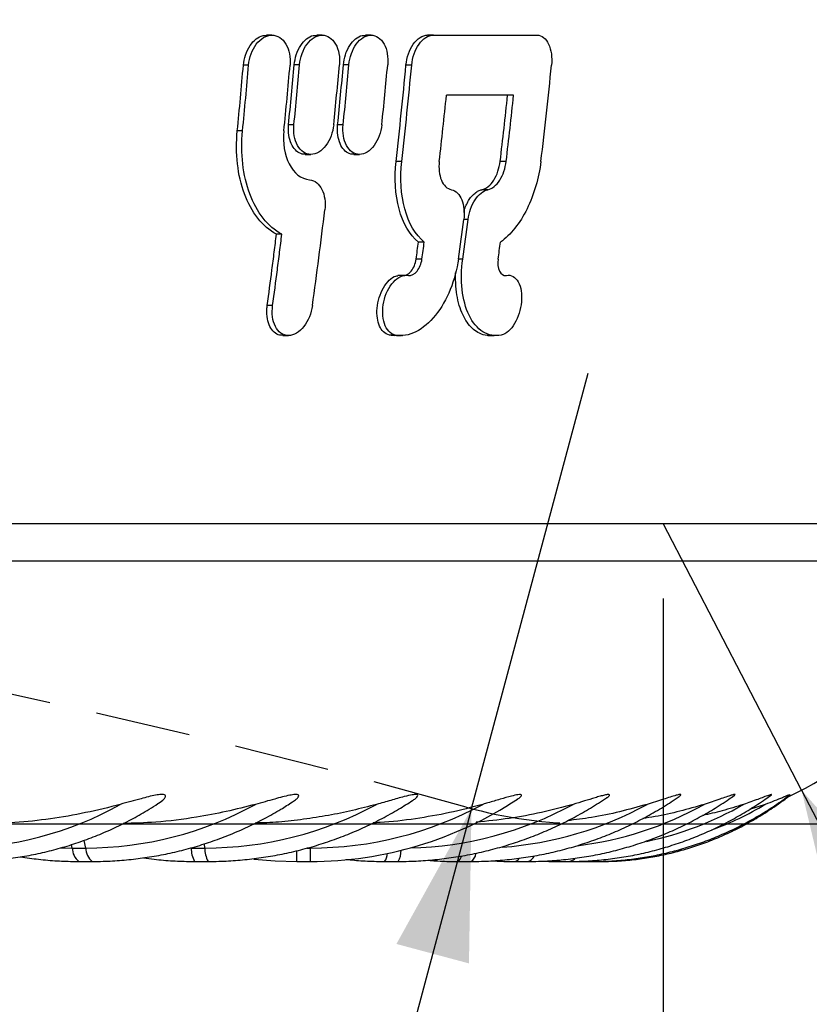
# Model space of a CAD drawing. Header units: millimetres. Extents: x 10 to 412, y 8 to 584.
# Tile 73 of 88: x 349 to 360, y 322 to 336. Entities that reach past the tile are written whole.
import ezdxf

# ---------------------------------------------------------------- set-up
doc = ezdxf.new("R2010")
doc.units = ezdxf.units.MM
doc.linetypes.add('HIDDEN', pattern=[1.905, 1.27, -0.635])
for name, color, linetype in [('DETAIL', 3, 'Continuous'), ('DIMENSIONS', 2, 'Continuous'), ('HIDDEN', 3, 'HIDDEN')]:
    doc.layers.add(name, color=color, linetype=linetype)
doc.layers.add('OUTLINE', color=7, linetype='Continuous', lineweight=25)
doc.styles.add('SLDTEXTSTYLE0', font='TXT', dxfattribs={"width": 0.75})
doc.dimstyles.new('SLDDIMSTYLE0', dxfattribs={"dimtxt": 3.5, "dimasz": 2, "dimexe": 0, "dimexo": 0.0625, "dimgap": 0.875, "dimtad": 1, "dimrnd": 1e-09, "dimzin": 12, "dimdsep": 46, "dimtxsty": 'SLDTEXTSTYLE0', "dimsah": 1, "dimcen": 0.09, "dimadec": 0, "dimazin": 3, "dimtfac": 1, "dimtmove": 0, "dimatfit": 0, "dimfxl": 0, "dimfrac": 2, "dimtolj": 1, "dimtzin": 12, "dimarcsym": 0})
doc.dimstyles.new('SLDDIMSTYLE10', dxfattribs={"dimtxt": 3.5, "dimasz": 2, "dimexe": 0, "dimexo": 0.0625, "dimgap": 0.875, "dimtad": 1, "dimrnd": 1e-09, "dimzin": 12, "dimdsep": 46, "dimtxsty": 'SLDTEXTSTYLE0', "dimsah": 1, "dimcen": 0.09, "dimadec": 0, "dimazin": 3, "dimtol": 1, "dimtp": 1.4, "dimtm": 1.4, "dimtfac": 1, "dimtofl": 0, "dimtmove": 0, "dimatfit": 3, "dimfxl": 0, "dimfrac": 2, "dimtolj": 1, "dimarcsym": 0})
doc.dimstyles.new('SLDDIMSTYLE2', dxfattribs={"dimtxt": 3.5, "dimasz": 2, "dimexe": 0, "dimexo": 0.0625, "dimgap": 0.875, "dimtad": 1, "dimrnd": 1e-09, "dimzin": 12, "dimdsep": 46, "dimtxsty": 'SLDTEXTSTYLE0', "dimsah": 1, "dimcen": 0, "dimadec": 0, "dimazin": 3, "dimtfac": 1, "dimtofl": 0, "dimtmove": 0, "dimatfit": 3, "dimfxl": 0, "dimfrac": 2, "dimtolj": 1, "dimtzin": 12, "dimarcsym": 0})
doc.dimstyles.new('SLDDIMSTYLE5', dxfattribs={"dimtxt": 3.5, "dimasz": 0.333333, "dimexe": 0, "dimexo": 0.0625, "dimgap": 0.875, "dimtad": 0, "dimtih": 1, "dimtoh": 1, "dimdec": 0, "dimrnd": 1e-09, "dimdsep": 46, "dimtxsty": 'SLDTEXTSTYLE0', "dimblk1": 'ORIGIN', "dimblk2": 'ORIGIN', "dimsah": 1, "dimcen": 0.09, "dimadec": 0, "dimazin": 2, "dimtfac": 1, "dimtdec": 0, "dimtofl": 0, "dimtmove": 0, "dimatfit": 3, "dimldrblk": 'ORIGIN', "dimfxl": 0, "dimfrac": 2, "dimtolj": 1, "dimtzin": 12, "dimarcsym": 0})
doc.dimstyles.new('SLDDIMSTYLE6', dxfattribs={"dimtxt": 3.5, "dimasz": 2, "dimexe": 0, "dimexo": 0.0625, "dimgap": 0.875, "dimtad": 0, "dimtih": 1, "dimtoh": 1, "dimrnd": 1e-09, "dimzin": 12, "dimdsep": 46, "dimtxsty": 'SLDTEXTSTYLE0', "dimsah": 1, "dimcen": 0.09, "dimadec": 0, "dimazin": 3, "dimtfac": 1, "dimtofl": 0, "dimtmove": 0, "dimatfit": 3, "dimfxl": 0, "dimfrac": 2, "dimtolj": 1, "dimtzin": 12, "dimarcsym": 0})
doc.dimstyles.new('SLDDIMSTYLE7', dxfattribs={"dimtxt": 3.5, "dimasz": 2, "dimexe": 0, "dimexo": 0.0625, "dimgap": 0.875, "dimtad": 1, "dimdec": 4, "dimzin": 12, "dimdsep": 46, "dimtxsty": 'SLDTEXTSTYLE0', "dimsah": 1, "dimcen": 0.09, "dimazin": 3, "dimtfac": 1, "dimtofl": 0, "dimtmove": 0, "dimatfit": 3, "dimfxl": 0, "dimfrac": 2, "dimtolj": 1, "dimtzin": 12, "dimarcsym": 0})
doc.dimstyles.new('SLDDIMSTYLE8', dxfattribs={"dimtxt": 3.5, "dimasz": 2, "dimexe": 0, "dimexo": 0.0625, "dimgap": 0.875, "dimtad": 1, "dimrnd": 1e-09, "dimzin": 12, "dimdsep": 46, "dimtxsty": 'SLDTEXTSTYLE0', "dimsah": 1, "dimcen": 0.09, "dimadec": 0, "dimazin": 3, "dimtfac": 1, "dimtofl": 0, "dimtmove": 0, "dimatfit": 3, "dimfxl": 0, "dimfrac": 2, "dimtolj": 1, "dimtzin": 12, "dimarcsym": 0})
doc.dimstyles.new('SLDDIMSTYLE9', dxfattribs={"dimtxt": 3.5, "dimasz": 2, "dimexe": 0, "dimexo": 0.0625, "dimgap": 0.875, "dimtad": 1, "dimrnd": 1e-09, "dimzin": 12, "dimdsep": 46, "dimtxsty": 'SLDTEXTSTYLE0', "dimsah": 1, "dimcen": 0, "dimadec": 0, "dimazin": 3, "dimtfac": 1, "dimtofl": 0, "dimtmove": 0, "dimatfit": 3, "dimfxl": 0, "dimfrac": 2, "dimtolj": 1, "dimtzin": 12, "dimarcsym": 0})

# ---------------------------------------------------------------- blocks, each defined once
blk = doc.blocks.new('_D')
at = {"layer": 'DIMENSIONS'}
for p, q in [((377.386, 328.805), (377.386, 332.805)), ((328.7, 328.805), (379.386, 328.805)), ((377.386, 324.805), (377.386, 328.805)), ((357.675, 324.805), (379.386, 324.805)), ((377.386, 324.805), (377.386, 304.777))]:
    blk.add_line(p, q, dxfattribs=at)
for points in [[(377.386, 328.805), (377.886, 330.805), (376.886, 330.805)], [(377.386, 324.805), (376.886, 322.805), (377.886, 322.805)]]:
    blk.add_solid(points, dxfattribs=at)
at = {"layer": 'DIMENSIONS', "char_height": 3.5, "attachment_point": 1, "rotation": 90, "style": 'SLDTEXTSTYLE0'}
for s, insert in [('Push', (372.874, 310.262)), ('4', (372.874, 306.364))]:
    blk.add_mtext(s, dxfattribs=dict(at, insert=insert))
blk = doc.blocks.new('_D_2')
at = {"layer": 'DIMENSIONS'}
for q in [(356.675, 330.805), (351.497, 311.479)]:
    blk.add_line((355.122, 325.01), q, dxfattribs=at)
blk.add_solid([(355.122, 325.01), (354.122, 323.207), (355.088, 322.948)], dxfattribs=at)
at = {"layer": 'DIMENSIONS', "char_height": 3.5, "attachment_point": 1, "rotation": 75, "style": 'SLDTEXTSTYLE0'}
for s, insert in [('6', (348.323, 316.906)), ('R', (347.59, 314.169))]:
    blk.add_mtext(s, dxfattribs=dict(at, insert=insert))
blk = doc.blocks.new('_Origin')
at = {"color": 0, "linetype": 'ByBlock', "lineweight": -2}
blk.add_line((0, 0), (-1, 0), dxfattribs=at)
blk.add_circle((0, 0), 0.5, dxfattribs=at)
blk = doc.blocks.new('_D_5')
at = {"layer": 'DIMENSIONS'}
blk.add_line((345.517, 324.805), (386.345, 324.805), dxfattribs=at)
blk.add_blockref('_Origin', (385.345, 324.805), dxfattribs=at)
at = {"layer": 'DIMENSIONS', "insert": (386.345, 326.539), "char_height": 3.5, "attachment_point": 1, "style": 'SLDTEXTSTYLE0'}
blk.add_mtext('0', dxfattribs=at)
blk = doc.blocks.new('_D_6')
at = {"layer": 'DIMENSIONS'}
for p, q in [((364.35, 340.805), (386.345, 340.805)), ((385.345, 324.805), (385.345, 340.805))]:
    blk.add_line(p, q, dxfattribs=at)
blk.add_solid([(385.345, 340.805), (384.845, 338.805), (385.845, 338.805)], dxfattribs=at)
at = {"layer": 'DIMENSIONS', "insert": (386.345, 342.539), "char_height": 3.5, "attachment_point": 1, "style": 'SLDTEXTSTYLE0'}
blk.add_mtext('16', dxfattribs=at)
blk = doc.blocks.new('_D_7')
at = {"layer": 'DIMENSIONS'}
for p, q in [((381.345, 346.417), (376.345, 346.305)), ((381.345, 346.417), (386.345, 346.417)), ((385.345, 340.805), (385.345, 346.417)), ((376.345, 346.305), (364.35, 346.305))]:
    blk.add_line(p, q, dxfattribs=at)
blk.add_solid([(385.345, 346.417), (384.845, 344.417), (385.845, 344.417)], dxfattribs=at)
at = {"layer": 'DIMENSIONS', "insert": (386.345, 348.151), "char_height": 3.5, "attachment_point": 1, "style": 'SLDTEXTSTYLE0'}
blk.add_mtext('21,5', dxfattribs=at)
blk = doc.blocks.new('_D_8')
at = {"layer": 'DIMENSIONS'}
for p, q in [((381.345, 352.029), (376.345, 348.127)), ((381.345, 352.029), (386.345, 352.029)), ((385.345, 346.417), (385.345, 352.029)), ((376.345, 348.127), (363.95, 348.127))]:
    blk.add_line(p, q, dxfattribs=at)
blk.add_solid([(385.345, 352.029), (384.845, 350.029), (385.845, 350.029)], dxfattribs=at)
at = {"layer": 'DIMENSIONS', "insert": (386.345, 353.762), "char_height": 3.5, "attachment_point": 1, "style": 'SLDTEXTSTYLE0'}
blk.add_mtext('23,32', dxfattribs=at)
blk = doc.blocks.new('_D_9')
at = {"layer": 'DIMENSIONS'}
for p, q in [((363.95, 453.705), (386.345, 453.705)), ((385.345, 352.029), (385.345, 453.705))]:
    blk.add_line(p, q, dxfattribs=at)
blk.add_solid([(385.345, 453.705), (384.845, 451.705), (385.845, 451.705)], dxfattribs=at)
at = {"layer": 'DIMENSIONS', "insert": (386.345, 455.439), "char_height": 3.5, "attachment_point": 1, "style": 'SLDTEXTSTYLE0'}
blk.add_mtext('128,9', dxfattribs=at)
blk = doc.blocks.new('_D_10')
at = {"layer": 'DIMENSIONS'}
for p, q in [((381.345, 459.617), (376.345, 456.205)), ((381.345, 459.617), (386.345, 459.617)), ((385.345, 453.705), (385.345, 459.617)), ((376.345, 456.205), (364.35, 456.205))]:
    blk.add_line(p, q, dxfattribs=at)
blk.add_solid([(385.345, 459.617), (384.845, 457.617), (385.845, 457.617)], dxfattribs=at)
at = {"layer": 'DIMENSIONS', "insert": (386.345, 461.351), "char_height": 3.5, "attachment_point": 1, "style": 'SLDTEXTSTYLE0'}
blk.add_mtext('131,4', dxfattribs=at)
blk = doc.blocks.new('_D_11')
at = {"layer": 'DIMENSIONS'}
for p, q in [((381.345, 464.929), (376.345, 461.105)), ((381.345, 464.929), (386.345, 464.929)), ((385.345, 459.617), (385.345, 464.929)), ((376.345, 461.105), (364.35, 461.105))]:
    blk.add_line(p, q, dxfattribs=at)
blk.add_solid([(385.345, 464.929), (384.845, 462.929), (385.845, 462.929)], dxfattribs=at)
at = {"layer": 'DIMENSIONS', "insert": (386.345, 466.662), "char_height": 3.5, "attachment_point": 1, "style": 'SLDTEXTSTYLE0'}
blk.add_mtext('136,3', dxfattribs=at)
blk = doc.blocks.new('_D_12')
at = {"layer": 'DIMENSIONS'}
for p, q in [((381.345, 470.541), (376.345, 465.805)), ((381.345, 470.541), (386.345, 470.541)), ((385.345, 464.929), (385.345, 470.541)), ((376.345, 465.805), (328.7, 465.805))]:
    blk.add_line(p, q, dxfattribs=at)
blk.add_solid([(385.345, 470.541), (384.845, 468.541), (385.845, 468.541)], dxfattribs=at)
at = {"layer": 'DIMENSIONS', "insert": (386.345, 472.274), "char_height": 3.5, "attachment_point": 1, "style": 'SLDTEXTSTYLE0'}
blk.add_mtext('141', dxfattribs=at)
blk = doc.blocks.new('_D_18')
at = {"layer": 'DIMENSIONS'}
for start, end in [(303.3621, 321.6576), (270, 303.3621)]:
    blk.add_arc((327.7, 518.246), 50.949, start, end, dxfattribs=at)
for points in [[(355.718, 475.693), (353.76, 475.049), (354.293, 474.203)], [(327.7, 467.297), (329.71, 466.836), (329.69, 467.836)]]:
    blk.add_solid(points, dxfattribs=at)
at = {"layer": 'DIMENSIONS', "insert": (355.173, 480.203), "char_height": 3.5, "attachment_point": 1, "rotation": 44.1083, "style": 'SLDTEXTSTYLE0'}
blk.add_mtext('33,36°', dxfattribs=at)
blk = doc.blocks.new('_D_33')
at = {"layer": 'DIMENSIONS'}
for q in [(357.675, 328.805), (364.082, 316.446)]:
    blk.add_line((359.516, 325.254), q, dxfattribs=at)
blk.add_solid([(359.516, 325.254), (359.993, 323.248), (360.881, 323.709)], dxfattribs=at)
at = {"layer": 'DIMENSIONS', "insert": (365.525, 323.299), "char_height": 3.5, "attachment_point": 1, "rotation": 297.4026, "style": 'SLDTEXTSTYLE0'}
blk.add_mtext('R4', dxfattribs=at)
blk = doc.blocks.new('_D_34')
at = {"layer": 'DIMENSIONS'}
for p, q in [((297.725, 327.805), (297.725, 305.606)), ((357.675, 327.805), (357.675, 305.606)), ((357.675, 307.606), (297.725, 307.606))]:
    blk.add_line(p, q, dxfattribs=at)
for points in [[(297.725, 307.606), (299.725, 307.106), (299.725, 308.106)], [(357.675, 307.606), (355.675, 308.106), (355.675, 307.106)]]:
    blk.add_solid(points, dxfattribs=at)
at = {"layer": 'DIMENSIONS', "char_height": 3.5, "attachment_point": 1, "style": 'SLDTEXTSTYLE0'}
for s, insert in [('%%c', (319.242, 312.118)), ('59,95', (324.521, 312.171))]:
    blk.add_mtext(s, dxfattribs=dict(at, insert=insert))
blk = doc.blocks.new('_D_40')
at = {"layer": 'DIMENSIONS'}
for p, q in [((292.05, 339.805), (292.05, 299.372)), ((363.35, 339.805), (363.35, 299.372)), ((363.35, 301.372), (292.05, 301.372))]:
    blk.add_line(p, q, dxfattribs=at)
for points in [[(292.05, 301.372), (294.05, 300.872), (294.05, 301.872)], [(363.35, 301.372), (361.35, 301.872), (361.35, 300.872)]]:
    blk.add_solid(points, dxfattribs=at)
at = {"layer": 'DIMENSIONS', "attachment_point": 1, "style": 'SLDTEXTSTYLE0'}
for s, insert, char_height in [('%%c', (315.741, 305.884), 3.5), ('71,3', (321.02, 305.937), 3.5), ('±1,40', (331.364, 304.926), 2.5)]:
    blk.add_mtext(s, dxfattribs=dict(at, insert=insert, char_height=char_height))

msp = doc.modelspace()

# ---------------------------------------------------------------- linework, layer by layer
at = {"layer": 'DETAIL'}
for p, q in [((352.15395, 334.90515), (352.08432, 334.90515)), ((352.83242, 334.90976), (352.76085, 334.90976)), ((353.48969, 334.90976), (353.41626, 334.90976)), ((354.32536, 334.90515), (354.24955, 334.90515)), ((352.75768, 334.11248), (352.68596, 334.11248)), ((353.413, 334.11248), (353.33941, 334.11248)), ((352.07363, 334.03068), (352.00383, 334.03068)), ((354.19313, 333.62477), (354.11704, 333.62477)), ((355.58363, 333.62478), (355.50354, 333.62478)), ((355.3386, 333.24714), (355.25898, 333.24714)), ((355.07627, 332.84963), (355.01841, 332.84963)), ((354.46235, 332.32479), (354.38466, 332.32479)), ((355.00526, 332.32479), (354.94758, 332.32479)), ((354.26003, 332.1067), (354.20339, 332.1067)), ((352.47397, 331.70516), (352.40164, 331.70516)), ((354.10589, 331.31235), (354.02849, 331.31235)), ((349.80636, 324.48392), (349.7964, 324.53047)), ((349.98518, 324.48392), (349.96331, 324.5861)), ((351.57155, 324.48392), (351.56543, 324.54093)), ((349.65523, 324.48635), (349.80636, 324.48392)), ((349.80636, 324.48392), (349.98518, 324.48392)), ((351.39066, 324.48392), (351.57155, 324.48392)), ((352.79466, 324.30517), (352.79466, 324.4444)), ((352.93138, 324.48392), (352.97624, 324.48392)), ((352.97624, 324.48392), (352.97624, 324.49569)), ((352.97624, 324.30517), (352.97624, 324.48392)), ((356.57546, 324.30517), (356.61149, 324.30973))]:
    msp.add_line(p, q, dxfattribs=at)
at = {"layer": 'DETAIL', "flags": 128}
for points in [[(354.93296, 324.30517), (354.95183, 324.31259), (354.97036, 324.33472), (354.98819, 324.37113), (354.98985, 324.37535)], [(356.2438, 324.30517), (356.28097, 324.31259), (356.29559, 324.31964)], [(356.74001, 324.30517), (356.78595, 324.31259), (356.79794, 324.317)]]:
    msp.add_lwpolyline(points, dxfattribs=at)
at = {"layer": 'DETAIL'}
for centre, radius, start, end in [((348.22513, 329.01727), 4.53335, 270.051639, 299.332685), ((349.98339, 329.17555), 4.69163, 270.021903, 298.822739), ((351.57112, 329.27247), 4.78855, 270.00517, 298.523305), ((352.97624, 329.30517), 4.82125, 270, 298.424379), ((354.18801, 329.27279), 4.78889, 271.41744, 298.522776), ((355.19652, 329.17804), 4.69429, 274.071159, 298.818511), ((355.99185, 329.03001), 4.54682, 276.760362, 299.306834), ((356.56551, 328.8361), 4.35465, 281.747001, 300.007221), ((356.89793, 328.63326), 4.15808, 290.036073, 300.894162), ((350.03697, 324.48603), 0.23061, 180.523074, 231.65262), ((350.21582, 324.48603), 0.23064, 180.525209, 231.646633), ((351.72629, 324.47163), 0.33585, 177.902132, 209.711379), ((351.90724, 324.47163), 0.33592, 177.904058, 209.707201), ((353.83478, 324.40592), 0.16366, 322.002719, 1.694114), ((353.89224, 324.45366), 0.29284, 329.529453, 359.966764), ((355.04907, 324.42115), 0.13185, 298.39762, 355.003008), ((355.68296, 324.39623), 0.09184, 277.477559, 324.420935), ((355.84046, 324.42771), 0.12612, 283.679625, 335.901731), ((356.40616, 324.43324), 0.12834, 273.687266, 314.082179)]:
    msp.add_arc(centre, radius, start, end, dxfattribs=at)
at = {"layer": 'HIDDEN'}
for centre, radius, start, end in [((327.70013, 227.85991), 100.94525, 74.2800963, 105.7199037), ((356.67533, 330.80517), 6, 254.280096, 270)]:
    msp.add_arc(centre, radius, start, end, dxfattribs=at)
at = {"layer": 'OUTLINE'}
for p, q in [((352.46545, 335.30516), (352.39385, 335.30516)), ((353.13403, 335.30514), (353.0605, 335.30514)), ((353.78482, 335.30514), (353.70941, 335.30514)), ((354.61408, 335.30514), (354.53762, 335.30514)), ((354.61408, 335.30514), (355.99476, 335.30514)), ((352.90926, 333.7171), (352.98323, 333.7171)), ((353.5543, 333.7171), (353.63016, 333.7171)), ((352.59687, 332.65454), (352.52481, 332.65454)), ((354.49276, 332.54992), (354.41514, 332.54992)), ((354.22164, 332.10609), (354.14177, 332.10609)), ((352.60922, 331.30517), (352.68422, 331.30517)), ((354.12461, 331.30579), (354.19, 331.30579)), ((354.19704, 331.30579), (354.20454, 331.30579)), ((355.34115, 331.30625), (355.42548, 331.30625)), ((293.70631, 328.30517), (361.69396, 328.30517)), ((359.03291, 325.06514), (358.82465, 324.99761)), ((349.89389, 324.30517), (350.07271, 324.30517)), ((351.43459, 324.30517), (351.61548, 324.30517)), ((352.79466, 324.30517), (352.97624, 324.30517)), ((353.96375, 324.30517), (354.14464, 324.30517)), ((354.93295, 324.30517), (355.11177, 324.30517)), ((355.6949, 324.30517), (355.87029, 324.30517)), ((356.24379, 324.30517), (356.41442, 324.30517)), ((356.57544, 324.30517), (356.74001, 324.30517)), ((356.74001, 324.30517), (356.84459, 324.30517))]:
    msp.add_line(p, q, dxfattribs=at)
at = {"layer": 'OUTLINE', "flags": 128}
msp.add_lwpolyline([(352.22392, 324.33784), (352.50762, 324.31342), (352.79466, 324.30517)], dxfattribs=at)
at = {"layer": 'OUTLINE'}
for centre, radius, start, end in [((283.81242, 340.7484), 68.5215, 354.3737883, 355.1080958), ((283.74619, 340.74766), 68.6568, 354.3855309, 355.1183784), ((285.77968, 340.74995), 67.18071, 354.2597993, 355.008892), ((286.30473, 340.75044), 66.71229, 354.2895497, 354.9773044), ((286.20521, 340.75345), 66.88299, 354.3015796, 354.9875665), ((288.04141, 340.7602), 65.58338, 354.1823479, 354.8820586), ((288.59009, 340.75646), 65.08929, 354.1413381, 354.8464055), ((288.48459, 340.76052), 65.26787, 354.1538482, 354.8569728), ((290.26819, 340.76114), 64.00561, 354.0375803, 354.7547045), ((291.50573, 340.75164), 63.01562, 353.5061298, 354.6765318), ((291.43643, 340.75297), 63.16023, 353.5198532, 354.6875494), ((297.30529, 340.76336), 59.17256, 353.0709656, 354.3182935), ((293.13339, 340.74912), 61.96987, 353.3984097, 354.2171666), ((296.01343, 340.75223), 59.91556, 353.1680247, 354.0152074), ((295.95906, 340.75317), 60.04917, 353.1823866, 354.027662), ((288.7664, 340.68228), 64.86114, 352.0444248, 353.1799332), ((294.66486, 340.73086), 60.86592, 352.0616226, 352.5601559), ((295.0476, 340.70403), 60.54033, 352.0442969, 352.5455302), ((292.873, 340.76709), 62.0883, 352.1851472, 352.3947921), ((293.13117, 340.72488), 61.90376, 352.2011326, 352.4113943), ((296.22678, 340.74672), 59.84469, 351.9099246, 352.1275711), ((357.67533, 328.80517), 4, 294.528994, 352.819244), ((352.97624, 329.30517), 5, 270, 303.454942)]:
    msp.add_arc(centre, radius, start, end, dxfattribs=at)
for points, knots in [([(352.08432, 334.90515), (352.09148, 334.95095), (352.10615, 335.04481), (352.16802, 335.16958), (352.25126, 335.25835), (352.33119, 335.30341), (352.37808, 335.3007), (352.39388, 335.29979)], [0, 0, 0, 0, 0.22408826, 0.45930738, 0.68069258, 0.89241041, 1, 1, 1, 1]), ([(352.15395, 334.90515), (352.1633, 335.00848), (352.19972, 335.11004), (352.31371, 335.25968), (352.39073, 335.305), (352.53778, 335.30531), (352.60681, 335.26066), (352.69566, 335.10991), (352.71433, 335.00853), (352.70565, 334.90515)], [0, 0, 0, 0, 0.25, 0.25, 0.5, 0.5, 0.75, 0.75, 1, 1, 1, 1]), ([(352.76085, 334.90976), (352.76795, 334.95502), (352.7825, 335.04781), (352.84262, 335.17115), (352.92313, 335.25889), (353.00024, 335.30343), (353.04535, 335.30076), (353.06054, 335.29985)], [0, 0, 0, 0, 0.22407652, 0.4593655, 0.68074164, 0.89246666, 1, 1, 1, 1]), ([(352.83242, 334.90976), (352.84188, 335.0119), (352.87739, 335.11229), (352.98777, 335.26021), (353.0621, 335.305), (353.2036, 335.3053), (353.26983, 335.26116), (353.35463, 335.11212), (353.37236, 335.01196), (353.36332, 334.90976)], [0, 0, 0, 0, 0.25, 0.25, 0.5, 0.5, 0.75, 0.75, 1, 1, 1, 1]), ([(353.41626, 334.90976), (353.42337, 334.95502), (353.43796, 335.04781), (353.49699, 335.17115), (353.57568, 335.25889), (353.65085, 335.30343), (353.69468, 335.30076), (353.70944, 335.29985)], [0, 0, 0, 0, 0.22407641, 0.459367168, 0.680742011, 0.892465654, 1, 1, 1, 1]), ([(353.48969, 334.90976), (353.49938, 335.0119), (353.53437, 335.11229), (353.64238, 335.26021), (353.71485, 335.305), (353.8524, 335.3053), (353.91657, 335.26116), (353.99829, 335.11212), (354.01504, 335.01196), (354.00577, 334.90976)], [0, 0, 0, 0, 0.25, 0.25, 0.5, 0.5, 0.75, 0.75, 1, 1, 1, 1]), ([(354.24955, 334.90515), (354.25968, 335.00832), (354.29407, 335.10962), (354.39989, 335.25957), (354.46982, 335.30449), (354.53762, 335.30514)], [0, 0, 0, 0, 0.5, 0.5, 1, 1, 1, 1]), ([(354.32536, 334.90515), (354.33549, 335.00847), (354.37005, 335.10989), (354.47614, 335.25971), (354.54619, 335.30449), (354.61408, 335.30514)], [0, 0, 0, 0, 0.5, 0.5, 1, 1, 1, 1]), ([(355.99476, 335.30514), (356.05741, 335.30437), (356.11369, 335.25978), (356.1837, 335.11064), (356.19702, 335.00848), (356.18715, 334.90516)], [0, 0, 0, 0, 0.5, 0.5, 1, 1, 1, 1]), ([(355.6823, 334.50516), (355.60683, 334.50516), (355.53084, 334.50516), (355.45434, 334.50516), (355.37785, 334.50515), (355.30084, 334.50515), (355.22333, 334.50515), (355.0799, 334.50515), (354.93474, 334.50515), (354.78789, 334.50514)], [0, 0, 0, 0, 0.00037078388, 0.00037078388, 0.00037078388, 0.00074156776, 0.00074156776, 0.00074156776, 0.00142767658, 0.00142767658, 0.00142767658, 0.00142767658]), ([(352.91065, 333.72239), (352.89633, 333.72135), (352.8537, 333.71827), (352.78986, 333.75765), (352.72849, 333.83303), (352.68968, 333.94147), (352.68039, 334.04031), (352.68488, 334.09855), (352.68596, 334.11248)], [0, 0, 0, 0, 0.10020116, 0.29813579, 0.49973686, 0.70999556, 0.93061017, 1, 1, 1, 1]), ([(353.287, 334.11249), (353.27614, 334.01069), (353.23973, 333.9107), (353.12834, 333.76253), (353.05379, 333.71727), (352.91243, 333.71694), (352.84684, 333.76159), (352.76414, 333.91084), (352.74763, 334.01062), (352.75768, 334.11249)], [0, 0, 0, 0, 0.25, 0.25, 0.5, 0.5, 0.75, 0.75, 1, 1, 1, 1]), ([(353.55573, 333.72239), (353.5418, 333.72135), (353.50034, 333.71827), (353.4385, 333.75765), (353.37924, 333.83303), (353.3421, 333.94147), (353.3336, 334.04031), (353.33829, 334.09855), (353.33941, 334.11248)], [0, 0, 0, 0, 0.10020126, 0.29813461, 0.49973736, 0.70999558, 0.93061051, 1, 1, 1, 1]), ([(353.92754, 334.11249), (353.91643, 334.01069), (353.8805, 333.9107), (353.77143, 333.76253), (353.69873, 333.71727), (353.56131, 333.71694), (353.49779, 333.76159), (353.4182, 333.91084), (353.40268, 334.01062), (353.413, 334.11249)], [0, 0, 0, 0, 0.25, 0.25, 0.5, 0.5, 0.75, 0.75, 1, 1, 1, 1]), ([(352.52481, 332.65454), (352.4313, 332.7052), (352.34889, 332.77706), (352.2047, 332.96002), (352.14442, 333.07055), (352.00774, 333.43821), (351.97481, 333.73278), (352.00383, 334.03067)], [0, 0, 0, 0, 0.25, 0.25, 0.5, 0.5, 1, 1, 1, 1]), ([(352.59687, 332.65454), (352.50322, 332.70512), (352.42059, 332.77685), (352.27592, 332.95962), (352.21538, 333.07005), (352.07796, 333.43763), (352.04464, 333.73246), (352.07363, 334.03067)], [0, 0, 0, 0, 0.25, 0.25, 0.5, 0.5, 1, 1, 1, 1]), ([(352.62352, 334.03067), (352.60787, 333.8691), (352.63172, 333.71126), (352.75583, 333.46831), (352.85412, 333.39015), (352.96637, 333.37913)], [0, 0, 0, 0, 0.5, 0.5, 1, 1, 1, 1]), ([(354.41514, 332.54992), (354.29734, 332.64713), (354.20839, 332.80322), (354.10553, 333.18137), (354.09173, 333.40188), (354.11704, 333.62477)], [0, 0, 0, 0, 0.5, 0.5, 1, 1, 1, 1]), ([(354.49276, 332.54992), (354.37473, 332.64698), (354.2854, 332.80287), (354.1819, 333.18097), (354.16785, 333.40167), (354.19313, 333.62477)], [0, 0, 0, 0, 0.5, 0.5, 1, 1, 1, 1]), ([(354.69237, 333.62477), (354.68229, 333.53371), (354.69142, 333.44493), (354.74965, 333.30478), (354.79721, 333.25821), (354.85402, 333.24714)], [0, 0, 0, 0, 0.5, 0.5, 1, 1, 1, 1]), ([(355.25898, 333.24714), (355.3168, 333.25859), (355.37399, 333.30512), (355.46258, 333.44464), (355.49241, 333.53394), (355.50354, 333.62478)], [0, 0, 0, 0, 0.5, 0.5, 1, 1, 1, 1]), ([(355.3386, 333.24714), (355.39648, 333.25857), (355.45375, 333.30496), (355.54257, 333.44443), (355.5725, 333.53382), (355.58363, 333.62478)], [0, 0, 0, 0, 0.5, 0.5, 1, 1, 1, 1]), ([(356.04567, 333.62478), (356.03191, 333.51287), (356.00949, 333.40387), (355.94771, 333.19155), (355.90763, 333.08735), (355.81428, 332.89848), (355.75963, 332.81081), (355.64033, 332.66079), (355.57631, 332.59844), (355.50747, 332.54992)], [0, 0, 0, 0, 0.25, 0.25, 0.5, 0.5, 0.75, 0.75, 1, 1, 1, 1]), ([(352.96637, 333.37913), (353.03502, 333.37185), (353.09454, 333.32427), (353.1673, 333.17612), (353.18011, 333.0786), (353.16858, 332.97991)], [0, 0, 0, 0, 0.5, 0.5, 1, 1, 1, 1]), ([(354.85402, 333.24714), (354.91365, 333.23514), (354.96334, 333.18616), (355.02216, 333.03928), (355.0306, 332.94517), (355.01837, 332.84963)], [0, 0, 0, 0, 0.5, 0.5, 1, 1, 1, 1]), ([(355.0202, 332.94627), (355.02327, 332.96088), (355.03145, 332.99983), (355.05773, 333.05718), (355.10075, 333.13518), (355.15509, 333.19602), (355.21334, 333.23433), (355.24377, 333.24287), (355.25898, 333.24714)], [0, 0, 0, 0, 0.09384401, 0.25038853, 0.4069142, 0.69591812, 0.84796519, 1, 1, 1, 1]), ([(355.07627, 332.84963), (355.08922, 332.9452), (355.12115, 333.03853), (355.21656, 333.18615), (355.27758, 333.23557), (355.3386, 333.24714)], [0, 0, 0, 0, 0.5, 0.5, 1, 1, 1, 1]), ([(352.40164, 331.70516), (352.4233, 331.86309), (352.44439, 332.02117), (352.46492, 332.17939), (352.47518, 332.25851), (352.4853, 332.33766), (352.49529, 332.41686), (352.50527, 332.49605), (352.51511, 332.57528), (352.52481, 332.65454)], [0, 0, 0, 0, 0.000482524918, 0.000482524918, 0.000482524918, 0.00072380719, 0.00072380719, 0.00072380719, 0.000965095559, 0.000965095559, 0.000965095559, 0.000965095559]), ([(352.47397, 331.70516), (352.49558, 331.86309), (352.51663, 332.02117), (352.53711, 332.17939), (352.54735, 332.25851), (352.55746, 332.33767), (352.56742, 332.41686), (352.57738, 332.49605), (352.5872, 332.57528), (352.59687, 332.65454)], [0, 0, 0, 0, 0.000482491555, 0.000482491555, 0.000482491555, 0.000723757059, 0.000723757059, 0.000723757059, 0.000965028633, 0.000965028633, 0.000965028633, 0.000965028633]), ([(354.94751, 332.32479), (354.92777, 332.18493), (354.89085, 332.04694), (354.78693, 331.79071), (354.7195, 331.67241), (354.56392, 331.47883), (354.47434, 331.40211), (354.29058, 331.31053), (354.19516, 331.2947), (354.10589, 331.31234)], [0, 0, 0, 0, 0.25, 0.25, 0.5, 0.5, 0.75, 0.75, 1, 1, 1, 1]), ([(354.20339, 332.1067), (354.24195, 332.09991), (354.28521, 332.12149), (354.35251, 332.20501), (354.37622, 332.26458), (354.38466, 332.32479)], [0, 0, 0, 0, 0.5, 0.5, 1, 1, 1, 1]), ([(354.2807, 332.1067), (354.31932, 332.09992), (354.36264, 332.12141), (354.43011, 332.20485), (354.45392, 332.26448), (354.46235, 332.32479)], [0, 0, 0, 0, 0.5, 0.5, 1, 1, 1, 1]), ([(355.51831, 331.31234), (355.43062, 331.29499), (355.34719, 331.31037), (355.19935, 331.40218), (355.13639, 331.47866), (355.0426, 331.67267), (355.01136, 331.79088), (354.98293, 332.04819), (354.9858, 332.185), (355.00526, 332.32479)], [0, 0, 0, 0, 0.25, 0.25, 0.5, 0.5, 0.75, 0.75, 1, 1, 1, 1]), ([(355.4759, 332.32479), (355.46781, 332.26452), (355.47359, 332.20497), (355.51385, 332.1215), (355.54837, 332.09917), (355.58621, 332.1067)], [0, 0, 0, 0, 0.5, 0.5, 1, 1, 1, 1]), ([(355.34419, 331.30843), (355.33928, 331.30814), (355.29853, 331.30572), (355.23143, 331.3316), (355.14712, 331.38408), (355.07599, 331.45937), (355.01584, 331.55569), (354.9665, 331.67302), (354.93151, 331.80926), (354.90936, 331.96566), (354.90974, 332.07917), (354.90994, 332.13877)], [0, 0, 0, 0, 0.01799895, 0.14955924, 0.26351239, 0.3774885, 0.4945396, 0.61162663, 0.736653, 0.86173561, 1, 1, 1, 1]), ([(354.02849, 331.31235), (354.00053, 331.32356), (353.94767, 331.34474), (353.89336, 331.42948), (353.863, 331.53788), (353.85957, 331.67036), (353.88686, 331.81272), (353.94439, 331.94634), (354.02325, 332.04498), (354.09402, 332.09857), (354.13246, 332.10013), (354.14201, 332.10051)], [0, 0, 0, 0, 0.12234041, 0.23123711, 0.34388949, 0.46468484, 0.59251162, 0.72130115, 0.8456891, 0.96169, 1, 1, 1, 1]), ([(354.10589, 331.31234), (354.04075, 331.32613), (353.98835, 331.38427), (353.93443, 331.54873), (353.93224, 331.65388), (353.9752, 331.8544), (354.02114, 331.95199), (354.14119, 332.08533), (354.21524, 332.11913), (354.2807, 332.1067)], [0, 0, 0, 0, 0.25, 0.25, 0.5, 0.5, 0.75, 0.75, 1, 1, 1, 1]), ([(355.58621, 332.1067), (355.65037, 332.11887), (355.70885, 332.08557), (355.78136, 331.95226), (355.79555, 331.85462), (355.77729, 331.65352), (355.74513, 331.54911), (355.64764, 331.38407), (355.58258, 331.32589), (355.51831, 331.31234)], [0, 0, 0, 0, 0.25, 0.25, 0.5, 0.5, 0.75, 0.75, 1, 1, 1, 1]), ([(352.61102, 331.31034), (352.59583, 331.30946), (352.55288, 331.307), (352.49109, 331.34697), (352.43376, 331.42195), (352.39916, 331.53006), (352.39328, 331.63018), (352.39996, 331.69005), (352.40164, 331.70516)], [0, 0, 0, 0, 0.10499999, 0.29685494, 0.49376164, 0.70244936, 0.9249234, 1, 1, 1, 1]), ([(353.0033, 331.70516), (352.98857, 331.6032), (352.94904, 331.50296), (352.83225, 331.35227), (352.75546, 331.30539), (352.6126, 331.30495), (352.54839, 331.35136), (352.47228, 331.50282), (352.46035, 331.60313), (352.47397, 331.70516)], [0, 0, 0, 0, 0.25, 0.25, 0.5, 0.5, 0.75, 0.75, 1, 1, 1, 1]), ([(354.12678, 331.30697), (354.12326, 331.30641), (354.08965, 331.30103), (354.05738, 331.307), (354.02849, 331.31235)], [0, 0, 0, 0, 0.10468437, 1, 1, 1, 1]), ([(350.94762, 325.0746), (350.95034, 325.07617), (350.98385, 325.09543), (351.02205, 325.12836), (351.04875, 325.16526), (351.04595, 325.18597), (351.02406, 325.19601), (350.98117, 325.19755), (350.91189, 325.18763), (350.82114, 325.16707), (350.70991, 325.13797), (350.58435, 325.10312), (350.49216, 325.07783), (350.44593, 325.06514)], [0, 0, 0, 0, 0.01351397, 0.16634461, 0.2550978, 0.31935188, 0.3740431, 0.42866668, 0.5130665, 0.6141793, 0.71813916, 0.85862271, 1, 1, 1, 1]), ([(352.73726, 325.0963), (352.73795, 325.09671), (352.75794, 325.10856), (352.78711, 325.1314), (352.81881, 325.16284), (352.82492, 325.18577), (352.8048, 325.19632), (352.76504, 325.19731), (352.69696, 325.18648), (352.60476, 325.16438), (352.45295, 325.12323), (352.33127, 325.0892), (352.24523, 325.06514)], [0, 0, 0, 0, 0.003600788, 0.104838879, 0.191657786, 0.279444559, 0.337807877, 0.396070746, 0.488361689, 0.601825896, 0.718451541, 1, 1, 1, 1]), ([(354.33705, 325.11674), (354.33924, 325.11808), (354.35802, 325.1295), (354.38335, 325.14959), (354.40703, 325.17486), (354.40762, 325.19223), (354.38113, 325.19838), (354.32164, 325.19181), (354.20824, 325.16467), (354.04704, 325.11839), (353.92129, 325.08302), (353.85773, 325.06514)], [0, 0, 0, 0, 0.01223294, 0.10463261, 0.18259566, 0.26135771, 0.33042872, 0.41195179, 0.5560583, 0.77562263, 1, 1, 1, 1]), ([(355.73184, 325.1348), (355.7399, 325.13954), (355.76367, 325.15353), (355.78446, 325.17333), (355.79291, 325.19068), (355.77725, 325.1981), (355.73144, 325.19415), (355.63892, 325.17208), (355.50288, 325.1325), (355.37291, 325.09405), (355.29434, 325.07173), (355.27115, 325.06514)], [0, 0, 0, 0, 0.04563478, 0.13461104, 0.20655807, 0.27891266, 0.3598721, 0.4950972, 0.70080886, 0.91169227, 1, 1, 1, 1]), ([(356.41442, 324.30517), (356.46074, 324.3056), (356.58693, 324.30677), (356.79277, 324.31905), (357.03111, 324.34535), (357.26787, 324.38447), (357.50244, 324.43603), (357.73423, 324.50003), (357.96267, 324.57624), (358.18718, 324.66449), (358.40717, 324.76458), (358.62214, 324.87621), (358.83139, 324.9993), (358.99317, 325.10528), (359.08439, 325.17106), (359.10972, 325.18933)], [0, 0, 0, 0, 0.048429, 0.13191307, 0.21540053, 0.29889327, 0.38239748, 0.46592196, 0.54947155, 0.63305324, 0.71667182, 0.80033377, 0.88404052, 0.96779504, 1, 1, 1, 1]), ([(356.92064, 325.1531), (356.92367, 325.15496), (356.94363, 325.16721), (356.96056, 325.18363), (356.96072, 325.19569), (356.93898, 325.19772), (356.89469, 325.18926), (356.83412, 325.17304), (356.74566, 325.14694), (356.62589, 325.10981), (356.52531, 325.08009), (356.47474, 325.06514)], [0, 0, 0, 0, 0.01943751, 0.12838031, 0.19846641, 0.26850445, 0.37343185, 0.47494048, 0.57869678, 0.78819081, 1, 1, 1, 1]), ([(356.74001, 324.30517), (356.78529, 324.3056), (356.9081, 324.30679), (357.10822, 324.31912), (357.33959, 324.34548), (357.5694, 324.38462), (357.79708, 324.43625), (358.02207, 324.50024), (358.24378, 324.57651), (358.46169, 324.66477), (358.67522, 324.76492), (358.88389, 324.87658), (359.087, 324.99975), (359.2463, 325.10727), (359.33688, 325.17487), (359.3636, 325.19481)], [0, 0, 0, 0, 0.04855234, 0.1316939, 0.21483889, 0.29799365, 0.38117336, 0.4643877, 0.54765213, 0.63097121, 0.71436111, 0.79782514, 0.88136764, 0.96499918, 1, 1, 1, 1]), ([(356.84459, 324.30517), (356.88863, 324.30561), (357.00742, 324.30679), (357.20072, 324.31923), (357.42373, 324.34564), (357.64523, 324.38483), (357.86464, 324.43651), (358.08145, 324.50056), (358.2951, 324.57685), (358.50509, 324.66519), (358.71088, 324.76538), (358.912, 324.87711), (359.10769, 325.00051), (359.25581, 325.10388), (359.33758, 325.16744), (359.35789, 325.18323)], [0, 0, 0, 0, 0.0492545, 0.13285224, 0.21645215, 0.3000719, 0.38373591, 0.46746358, 0.55127694, 0.63519015, 0.71921849, 0.8033767, 0.88766721, 0.97209857, 1, 1, 1, 1]), ([(357.88486, 325.16884), (357.89294, 325.17479), (357.90951, 325.18699), (357.91123, 325.19651), (357.89119, 325.19713), (357.84273, 325.18562), (357.76702, 325.16244), (357.63989, 325.12127), (357.53302, 325.08805), (357.45934, 325.06514)], [0, 0, 0, 0, 0.07876766, 0.16144515, 0.2352665, 0.35491834, 0.50463757, 0.65851079, 1, 1, 1, 1]), ([(358.61551, 325.18086), (358.61782, 325.18234), (358.62951, 325.18982), (358.63274, 325.19622), (358.61978, 325.19728), (358.57803, 325.18589), (358.50996, 325.16312), (358.39123, 325.12194), (358.28874, 325.08844), (358.21746, 325.06514)], [0, 0, 0, 0, 0.02160715, 0.10924875, 0.18762214, 0.31370417, 0.47052556, 0.63169964, 1, 1, 1, 1]), ([(359.10951, 325.18962), (359.11263, 325.19181), (359.12049, 325.19733), (359.11062, 325.19669), (359.07572, 325.18532), (359.01224, 325.16169), (358.90251, 325.12025), (358.80799, 325.08753), (358.74331, 325.06514)], [0, 0, 0, 0, 0.05478285, 0.13799736, 0.27415549, 0.44775419, 0.62216261, 1, 1, 1, 1]), ([(359.36352, 325.19491), (359.36447, 325.19564), (359.36755, 325.19802), (359.34558, 325.18903), (359.30865, 325.1735), (359.24591, 325.1471), (359.1554, 325.11027), (359.07377, 325.08019), (359.03291, 325.06514)], [0, 0, 0, 0, 0.05937843, 0.19353666, 0.32419062, 0.45524635, 0.72737682, 1, 1, 1, 1]), ([(348.35967, 324.30517), (348.40684, 324.30559), (348.5357, 324.30676), (348.74606, 324.31901), (348.98991, 324.34526), (349.23215, 324.38435), (349.47216, 324.4359), (349.70934, 324.49986), (349.94308, 324.57605), (350.17278, 324.66431), (350.39794, 324.76427), (350.61763, 324.87628), (350.80109, 324.97984), (350.90852, 325.05024), (350.94704, 325.07548)], [0, 0, 0, 0, 0.05181702, 0.14156826, 0.23132499, 0.32108427, 0.41084968, 0.50062401, 0.59041233, 0.68021849, 0.77004414, 0.85989078, 0.94976409, 1, 1, 1, 1]), ([(350.44593, 325.06513), (350.14172, 324.98249), (349.83022, 324.91745), (349.1994, 324.82852), (348.88463, 324.80517), (348.57027, 324.80517)], [0, 0, 0, 0, 0.5, 0.5, 1, 1, 1, 1]), ([(350.07271, 324.30517), (350.12049, 324.30559), (350.2513, 324.30676), (350.46492, 324.31896), (350.71275, 324.3452), (350.95895, 324.38427), (351.2029, 324.43581), (351.44396, 324.49975), (351.68154, 324.57592), (351.91499, 324.66419), (352.14383, 324.76415), (352.36717, 324.87604), (352.56538, 324.9866), (352.68601, 325.06456), (352.73663, 325.09728)], [0, 0, 0, 0, 0.05092014, 0.139405, 0.22789474, 0.31638676, 0.40488062, 0.49337754, 0.58187982, 0.67039055, 0.75890762, 0.84743259, 0.93596982, 1, 1, 1, 1]), ([(352.24523, 325.06514), (352.11601, 325.0319), (351.85708, 324.96529), (351.41408, 324.8833), (350.95537, 324.82262), (350.62816, 324.81394), (350.48337, 324.81009)], [0, 0, 0, 0, 0.2247827, 0.45040428, 0.75680076, 1, 1, 1, 1]), ([(351.61548, 324.30517), (351.66363, 324.30559), (351.79562, 324.30674), (352.01122, 324.31895), (352.26146, 324.34517), (352.51005, 324.38423), (352.75637, 324.43575), (352.99978, 324.49969), (353.23967, 324.57586), (353.4754, 324.6641), (353.70646, 324.76407), (353.93201, 324.87591), (354.14294, 324.99277), (354.2752, 325.07761), (354.33681, 325.11713)], [0, 0, 0, 0, 0.05017526, 0.13752862, 0.22488771, 0.31224776, 0.39960773, 0.48696899, 0.5743309, 0.6616954, 0.74905974, 0.83642887, 0.92379837, 1, 1, 1, 1]), ([(353.85773, 325.06514), (353.75197, 325.03736), (353.54045, 324.9818), (353.21612, 324.91564), (352.88705, 324.86414), (352.56233, 324.82523), (352.34661, 324.81906), (352.24297, 324.8161)], [0, 0, 0, 0, 0.201759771, 0.403513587, 0.607457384, 0.811397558, 1, 1, 1, 1]), ([(355.27115, 325.06514), (355.12425, 325.02646), (354.83045, 324.94909), (354.37295, 324.87097), (354.03309, 324.82651), (353.8439, 324.82048), (353.81363, 324.81951)], [0, 0, 0, 0, 0.31077297, 0.62152355, 0.9394591, 1, 1, 1, 1]), ([(354.14464, 324.30517), (354.19279, 324.30559), (354.32478, 324.30674), (354.54038, 324.31895), (354.79061, 324.34517), (355.03921, 324.38423), (355.28553, 324.43575), (355.52894, 324.49969), (355.76882, 324.57587), (356.00457, 324.66409), (356.23558, 324.76413), (356.46131, 324.87568), (356.68093, 324.99882), (356.83302, 325.09326), (356.91161, 325.14666), (356.92079, 325.15289)], [0, 0, 0, 0, 0.04906062, 0.13447343, 0.21989186, 0.30531119, 0.3907305, 0.47615043, 0.56157218, 0.64699591, 0.73241946, 0.8178477, 0.90327627, 0.98870889, 1, 1, 1, 1]), ([(355.11177, 324.30517), (355.15955, 324.30559), (355.29037, 324.30676), (355.50399, 324.31896), (355.75182, 324.3452), (355.99802, 324.38427), (356.24196, 324.43581), (356.48303, 324.49975), (356.7206, 324.57593), (356.95407, 324.66417), (357.18285, 324.76423), (357.40641, 324.87576), (357.62394, 324.99887), (357.78244, 325.09849), (357.86793, 325.15738), (357.88477, 325.16897)], [0, 0, 0, 0, 0.04867028, 0.13324497, 0.21782561, 0.30240777, 0.38699164, 0.47157848, 0.55616985, 0.64077047, 0.72537661, 0.80999018, 0.89461559, 0.97924975, 1, 1, 1, 1]), ([(356.47474, 325.06514), (356.33563, 325.02769), (356.05741, 324.95279), (355.62658, 324.87206), (355.3327, 324.84192), (355.18571, 324.82684)], [0, 0, 0, 0, 0.333269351, 0.666516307, 1, 1, 1, 1]), ([(355.87029, 324.30517), (355.91746, 324.30559), (356.04633, 324.30676), (356.25668, 324.31901), (356.50053, 324.34526), (356.74277, 324.38435), (356.98278, 324.4359), (357.21996, 324.49986), (357.4537, 324.57605), (357.68342, 324.66429), (357.90851, 324.76437), (358.12847, 324.87593), (358.34254, 324.99901), (358.50407, 325.10236), (358.59359, 325.16524), (358.61562, 325.18071)], [0, 0, 0, 0, 0.04847092, 0.13242809, 0.21638933, 0.30035352, 0.38432327, 0.46830219, 0.55229341, 0.63630098, 0.72032775, 0.80437354, 0.88844442, 0.97253991, 1, 1, 1, 1]), ([(357.45934, 325.06514), (357.3383, 325.03113), (357.09622, 324.96311), (356.74177, 324.89037), (356.50627, 324.86079), (356.39907, 324.84733)], [0, 0, 0, 0, 0.35266804, 0.70531744, 1, 1, 1, 1]), ([(358.21746, 325.06514), (358.1108, 325.0337), (357.8975, 324.97081), (357.62459, 324.90906), (357.45689, 324.8843), (357.40257, 324.87628)], [0, 0, 0, 0, 0.40336313, 0.80670944, 1, 1, 1, 1]), ([(358.74331, 325.06514), (358.64931, 325.03515), (358.47072, 324.97818), (358.284, 324.93661), (358.19556, 324.91692)], [0, 0, 0, 0, 0.52637793, 1, 1, 1, 1]), ([(349.11606, 324.36778), (349.1964, 324.35592), (349.35893, 324.33191), (349.60118, 324.31217), (349.7803, 324.30555), (349.87643, 324.30522), (349.89389, 324.30517)], [0, 0, 0, 0, 0.31179511, 0.63076105, 0.93293075, 1, 1, 1, 1]), ([(350.75283, 324.35374), (350.8007, 324.34691), (350.93159, 324.32821), (351.14276, 324.31212), (351.32236, 324.30553), (351.41819, 324.30522), (351.43459, 324.30517)], [0, 0, 0, 0, 0.21202577, 0.57971805, 0.9280665, 1, 1, 1, 1]), ([(353.44737, 324.33258), (353.52365, 324.32543), (353.67904, 324.31086), (353.85152, 324.30557), (353.94735, 324.30523), (353.96375, 324.30517)], [0, 0, 0, 0, 0.44425242, 0.90488082, 1, 1, 1, 1]), ([(354.5488, 324.32184), (354.58075, 324.31892), (354.69106, 324.30886), (354.81937, 324.30564), (354.91549, 324.30524), (354.93295, 324.30517)], [0, 0, 0, 0, 0.25022767, 0.86380966, 1, 1, 1, 1]), ([(355.39493, 324.31497), (355.39837, 324.31466), (355.47893, 324.30749), (355.57913, 324.3058), (355.67571, 324.30527), (355.6949, 324.30517)], [0, 0, 0, 0, 0.03454258, 0.80823406, 1, 1, 1, 1]), ([(356.06367, 324.3102), (356.10218, 324.30828), (356.16219, 324.30528), (356.22227, 324.3052), (356.24379, 324.30517)], [0, 0, 0, 0, 0.641736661, 1, 1, 1, 1]), ([(356.49521, 324.30642), (356.50168, 324.30612), (356.52841, 324.30488), (356.55517, 324.30504), (356.57544, 324.30517)], [0, 0, 0, 0, 0.24221942, 1, 1, 1, 1])]:
    msp.add_open_spline(points, degree=3, knots=knots, dxfattribs=at)

# ---------------------------------------------------------------- dimensions: what is measured, and where the dimension line sits
at = {"layer": 'DIMENSIONS'}
dim = msp.add_angular_dim_2l(base=(342.32465, 469.44099), line1=((327.70013, 322.81249), (327.70013, 571.80517)), line2=((361.70226, 466.60445), (347.01844, 488.90575)), dimstyle='SLDDIMSTYLE7', dxfattribs=at)
dim.commit()
dim.dimension.update_dxf_attribs({"geometry": '_D_18', "text_midpoint": (363.16137, 481.66322), "dimtype": 162})
for feature_location, offset, origin, dimstyle, picture, middle in [((327.70013, 465.80517), (58.64487, 4.73544), (344.51694, 324.80517), 'SLDDIMSTYLE6', '_D_12', (390.22417, 470.54061)), ((363.35013, 461.10517), (22.99487, 3.82362), (344.51694, 324.80517), 'SLDDIMSTYLE6', '_D_11', (392.16375, 464.92879)), ((363.35013, 456.20537), (22.99487, 3.41181), (344.51694, 324.80517), 'SLDDIMSTYLE6', '_D_10', (392.16375, 459.61718)), ((362.95013, 453.70517), (23.39487, 0), (344.51694, 324.80517), 'SLDDIMSTYLE6', '_D_9', (392.16375, 453.70517)), ((362.95013, 348.12726), (23.39487, 3.90154), (344.51694, 324.80517), 'SLDDIMSTYLE6', '_D_8', (392.16375, 352.02879)), ((363.35013, 346.30517), (22.99487, 0.11181), (344.51694, 324.80517), 'SLDDIMSTYLE6', '_D_7', (390.87069, 346.41698)), ((363.35013, 340.80517), (22.99487, 0), (344.51694, 324.80517), 'SLDDIMSTYLE6', '_D_6', (388.93111, 340.80517)), ((344.5169394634, 324.8051684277), (41.828060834, 0), (344.5169394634, 324.8051684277), 'SLDDIMSTYLE5', '_D_5', (387.6380558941, 324.8051684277))]:
    dim = msp.add_ordinate_dim(feature_location=feature_location, offset=offset, dtype=0, origin=origin, dimstyle=dimstyle, dxfattribs=at)
    dim.commit()
    dim.dimension.update_dxf_attribs({"geometry": picture, "text_midpoint": middle})
for base, p1, p2, dimstyle, picture, middle in [((292.05013, 301.37206), (363.35013, 340.80517), (292.05013, 340.80517), 'SLDDIMSTYLE10', '_D_40', (327.70013, 301.37206)), ((297.72494, 307.60587), (357.67533, 328.80517), (297.72494, 328.80517), 'SLDDIMSTYLE8', '_D_34', (327.70013, 307.60587))]:
    dim = msp.add_linear_dim(base=base, p1=p1, p2=p2, text='%%c<>', dimstyle=dimstyle, dxfattribs=at)
    dim.commit()
    dim.dimension.update_dxf_attribs({"geometry": picture, "text_midpoint": middle, "dimtype": 160})
dim = msp.add_linear_dim(base=(377.3862, 328.80517), p1=(356.67533, 324.80517), p2=(327.70013, 328.80517), angle=90, text='<> Push', dimstyle='SLDDIMSTYLE0', dxfattribs=at)
dim.commit()
dim.dimension.update_dxf_attribs({"geometry": '_D', "text_midpoint": (377.3862, 313.43156), "dimtype": 160})
for center, mpoint, dimstyle, picture, middle in [((356.67533, 330.80517), (355.12242, 325.00961), 'SLDDIMSTYLE2', '_D_2', (352.54772, 315.40068)), ((357.67533, 328.80517), (359.51629, 325.25399), 'SLDDIMSTYLE9', '_D_33', (362.98253, 318.56771))]:
    dim = msp.add_radius_dim(center=center, mpoint=mpoint, dimstyle=dimstyle, dxfattribs=at)
    dim.commit()
    dim.dimension.update_dxf_attribs({"geometry": picture, "text_midpoint": middle, "dimtype": 164})

doc.saveas('drawing.dxf')
